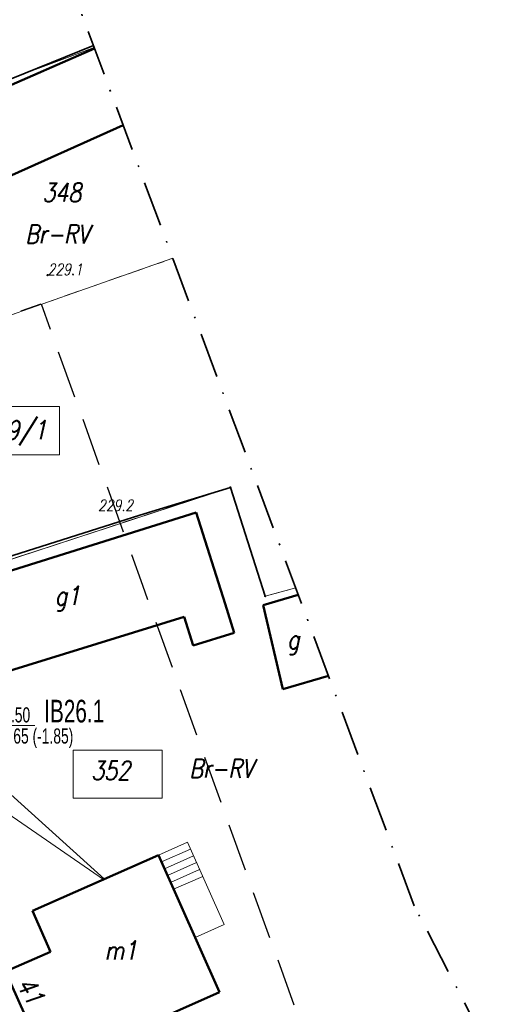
# Model space of a CAD drawing. Header units: millimetres. Extents: x 7436010 to 7436992, y 5663514 to 5666647.
# Tile 11 of 73: x 7436327 to 7436360, y 5663780 to 5663845. Entities that reach past the tile are written whole.
import ezdxf
from ezdxf.enums import TextEntityAlignment as Align

# ---------------------------------------------------------------- set-up
doc = ezdxf.new("R2010")
doc.units = ezdxf.units.MM
doc.header["$PDSIZE"] = 1
for name, pattern in [('$0$HIDDEN', [9.525, 6.35, -3.175]), ('1', [0]), ('2_EGBU_A', [0]), ('GAK', [3.5, 2, -0.75, 0, -0.75]), ('GDE', [0]), ('GUZ', [1.5, 1, -0.5])]:
    doc.linetypes.add(name, pattern=pattern)
for name, color, linetype, lineweight in [('1 OGRODZENIE', 7, 'BGT', 35), ('15 PRZEWODY KL', 34, 'Continuous', 18), ('_DZIAŁKI DO POZWOLENIA', 110, 'Continuous', 9), ('_LINIA ROZ.LOKA', 4, '$0$HIDDEN', 30), ('DZ_USTALONE_GRANICE_L_0', 7, '1', 18), ('Dzialki', 7, 'GDE', 18), ('DZIALKI_SYT-WYS_T_0', 7, 'Continuous', 18), ('EADTD_T_0', 7, 'Continuous', 18), ('EBUOA_T_0', 7, 'Continuous', 18), ('EBUPP_L_0', 7, '1', 50), ('EDZPD_L_1', 7, 'GDE', 18), ('EGBB_E_T_0', 7, 'Continuous', 18), ('EGBB_L_0', 7, '2_EGBU_A', 50), ('EUZOU_T_0', 96, 'Continuous', 18), ('Linie_odn', 7, 'Continuous', 9), ('Numery_dzialek', 7, 'Continuous', 18), ('Punkty', 7, 'Continuous', 18), ('PunPOMIAR2', 7, 'Continuous', 18), ('RzedPOMIAR2', 7, 'Continuous', 18), ('SZOPO_L_0', 7, 'BGT', 35), ('UWWPO_L_1', 5, '1', 18), ('UŻYTKI LINIE', 96, 'GUZ', 18), ('UŻYTKI OZNACZENIE', 96, 'Continuous', 18), ('WEKTOR SCHODY', 7, 'Continuous', 18), ('WEKTOR WODOCIĄGI wo', 5, 'Continuous', 18), ('WUKOS_T_0', 7, 'Continuous', 18), ('WUKOS_T_1', 7, 'Continuous', 18), ('ZAKRES MAPY', 1, 'GAK', 35)]:
    doc.layers.add(name, color=color, linetype=linetype, lineweight=lineweight)
doc.layers.add('_map', color=7, linetype='Continuous')
doc.layers.add('TEKST ks przyłącz korek', color=32, linetype='Continuous')
doc.styles.add('K1_ACAD', font='romans.shx', dxfattribs={"width": 0.8, "oblique": 12})
doc.styles.add('PLAN 1 pop.', font='ARIALN.TTF', dxfattribs={"width": 0.8})
doc.styles.add('PLAN 2 pop.', font='ARIALN.TTF', dxfattribs={"width": 0.8})
doc.linetypes.add('BGT', pattern='A,3.75,[133,ltypeshp.shx,S=0.1875,R=0,X=0,Y=0],3.75', length=7.5)

# ---------------------------------------------------------------- blocks, each defined once
blk = doc.blocks.new('GRO')
at = {"linetype": 'Continuous'}
blk.add_circle((0, 0), 0.045, dxfattribs=at)
blk = doc.blocks.new('WSP')
at = {"linetype": 'Continuous'}
blk.add_circle((0, 0), 0.045, dxfattribs=at)
blk = doc.blocks.new('STUDZ')
at = {"layer": '1 OGRODZENIE', "flags": 128}
for points in [[(7436315.584, 5663836.993), (7436332.055, 5663843.662)], [(7436319.74, 5663807.64), (7436335.12, 5663812.53)]]:
    blk.add_lwpolyline(points, dxfattribs=at)
at = {"layer": '15 PRZEWODY KL', "flags": 128}
blk.add_lwpolyline([(7436319.667, 5663800.26), (7436332.79, 5663788.394)], dxfattribs=at)
at = {"layer": 'DZ_USTALONE_GRANICE_L_0'}
for p, q in [((7436306.06, 5663818.61), (7436337.311, 5663829.55)), ((7436341.13, 5663814.36), (7436309.78, 5663804.08)), ((7436343.42, 5663807.15), (7436341.13, 5663814.36)), ((7436345.45, 5663807.698), (7436343.42, 5663807.15))]:
    blk.add_line(p, q, dxfattribs=at)
at = {"layer": 'Dzialki'}
for p, q in [((7436337.311, 5663829.55), (7436306.06, 5663818.61)), ((7436309.78, 5663804.08), (7436341.13, 5663814.36)), ((7436341.13, 5663814.36), (7436343.42, 5663807.15)), ((7436343.42, 5663807.15), (7436345.45, 5663807.698))]:
    blk.add_line(p, q, dxfattribs=at)
at = {"layer": 'EBUPP_L_0'}
for p, q in [((7436343.29, 5663806.56), (7436345.624, 5663807.23)), ((7436344.59, 5663800.99), (7436343.29, 5663806.56)), ((7436347.625, 5663801.859), (7436344.59, 5663800.99))]:
    blk.add_line(p, q, dxfattribs=at)
at = {"layer": 'EDZPD_L_1'}
blk.add_line((7436302.735, 5663832.544), (7436332.109, 5663843.517), dxfattribs=at)
at = {"layer": 'EGBB_L_0'}
for p, q in [((7436320.173, 5663838.249), (7436332.131, 5663843.458)), ((7436322.449, 5663833.18), (7436334.023, 5663838.378)), ((7436319.988, 5663806.763), (7436338.854, 5663812.705)), ((7436338.854, 5663812.705), (7436340.77, 5663806.637)), ((7436340.77, 5663806.637), (7436341.373, 5663804.717)), ((7436321.875, 5663800.774), (7436338.061, 5663805.784)), ((7436338.061, 5663805.784), (7436338.653, 5663803.874)), ((7436338.653, 5663803.874), (7436341.373, 5663804.717)), ((7436328.031, 5663786.28), (7436336.358, 5663789.98)), ((7436336.358, 5663789.98), (7436340.398, 5663780.894)), ((7436328.031, 5663786.28), (7436329.214, 5663783.561)), ((7436326.235, 5663782.258), (7436329.214, 5663783.561)), ((7436326.235, 5663782.258), (7436327.91, 5663778.509)), ((7436332.011, 5663777.164), (7436340.398, 5663780.894))]:
    blk.add_line(p, q, dxfattribs=at)
at = {"layer": 'PunPOMIAR2'}
blk.add_point((7436335.12, 5663812.53), dxfattribs=at)
at = {"layer": 'SZOPO_L_0'}
for p, q in [((7436335.12, 5663812.53), (7436341.13, 5663814.36)), ((7436341.13, 5663814.36), (7436343.42, 5663807.15))]:
    blk.add_line(p, q, dxfattribs=at)
at = {"layer": 'UŻYTKI LINIE', "flags": 128}
for points in [[(7436306.06, 5663818.61), (7436337.311, 5663829.55)], [(7436309.78, 5663804.08), (7436341.13, 5663814.36), (7436343.42, 5663807.15), (7436345.45, 5663807.698)]]:
    blk.add_lwpolyline(points, dxfattribs=at)
at = {"layer": 'WEKTOR SCHODY', "flags": 128}
for points in [[(7436336.358, 5663789.98), (7436338.286, 5663790.837)], [(7436336.559, 5663789.528), (7436338.487, 5663790.386)], [(7436338.286, 5663790.837), (7436340.714, 5663785.378)], [(7436336.759, 5663789.077), (7436338.688, 5663789.934)], [(7436336.96, 5663788.626), (7436338.888, 5663789.483)], [(7436337.161, 5663788.174), (7436339.089, 5663789.032)], [(7436339.293, 5663788.573), (7436337.365, 5663787.716)], [(7436340.714, 5663785.378), (7436338.786, 5663784.521)]]:
    blk.add_lwpolyline(points, dxfattribs=at)
at = {"layer": 'WEKTOR WODOCIĄGI wo'}
blk.add_line((7436325.606, 5663793.275), (7436332.73, 5663788.368), dxfattribs=at)
at = {"layer": 'ZAKRES MAPY', "ltscale": 1.5}
blk.add_lwpolyline([(7436214.315, 5664064.98), (7436222.617, 5664010.816), (7436230.123, 5663943.985), (7436248.646, 5663869.319), (7436257.812, 5663817.454), (7436225.282, 5663809.488), (7436239.132, 5663761.426), (7436291.452, 5663747.945), (7436357.743, 5663551.419), (7436423.009, 5663550.191), (7436426.818, 5663608.651), (7436394.875, 5663706.241), (7436353.301, 5663786.617), (7436324.674, 5663863.48), (7436302.117, 5663964.099), (7436300.945, 5664023.124)], dxfattribs=at)
at = {"layer": 'Punkty'}
for p in [(7436341.13, 5663814.36), (7436343.42, 5663807.15)]:
    blk.add_blockref('GRO', p, dxfattribs=at)
at = {"layer": 'WUKOS_T_0'}
blk.add_blockref('WSP', (7436329.027, 5663828.441), dxfattribs=at)
at = {"layer": 'DZIALKI_SYT-WYS_T_0', "style": 'K1_ACAD', "oblique": 12, "width": 0.8}
for s, p in [('348', (7436329.963, 5663833.908)), ('352', (7436333.2, 5663795.591))]:
    blk.add_text(s, height=1.25, dxfattribs=at).set_placement(p, align=Align.MIDDLE)
at = {"layer": 'EADTD_T_0', "style": 'K1_ACAD', "oblique": 12, "width": 0.8}
blk.add_text('41', height=1.25, rotation=301.29463, dxfattribs=at).set_placement((7436327.36, 5663780.661), align=Align.CENTER)
at = {"layer": 'EBUOA_T_0', "style": 'K1_ACAD', "oblique": 12, "width": 0.8}
blk.add_text('g', height=1.25, dxfattribs=at).set_placement((7436345.291, 5663804.082), align=Align.MIDDLE)
at = {"layer": 'EGBB_E_T_0', "style": 'K1_ACAD', "oblique": 12, "width": 0.8}
for s, p in [('g1', (7436330.337, 5663806.978)), ('m1', (7436333.873, 5663783.665))]:
    blk.add_text(s, height=1.25, dxfattribs=at).set_placement(p, align=Align.MIDDLE)
at = {"layer": 'EUZOU_T_0', "style": 'K1_ACAD', "oblique": 12, "width": 0.8}
blk.add_text('Br-RV', height=1.25, dxfattribs=at).set_placement((7436329.656, 5663831.154), align=Align.MIDDLE)
at = {"layer": 'Numery_dzialek', "style": 'K1_ACAD', "oblique": 12, "width": 0.8}
blk.add_text('349/1', height=1.25, dxfattribs=at).set_placement((7436324.578, 5663818.796), align=Align.TOP_LEFT)
at = {"layer": 'RzedPOMIAR2', "style": 'K1_ACAD', "oblique": 12, "width": 0.8}
blk.add_text('229.2', height=0.75, dxfattribs=at).set_placement((7436332.37, 5663812.797))
at = {"layer": 'UŻYTKI OZNACZENIE', "style": 'K1_ACAD', "oblique": 12, "width": 0.8}
blk.add_text('Br-RV', height=1.25, dxfattribs=at).set_placement((7436338.408, 5663796.347), align=Align.TOP_LEFT)
at = {"layer": 'WUKOS_T_1', "style": 'K1_ACAD', "oblique": 12, "width": 0.8}
blk.add_text('229.1', height=0.75, dxfattribs=at).set_placement((7436329.027, 5663828.441))

msp = doc.modelspace()

# ---------------------------------------------------------------- linework, layer by layer
at = {"layer": '_DZIAŁKI DO POZWOLENIA'}
for points in [[(7436323.91, 5663819.716), (7436329.802, 5663819.716), (7436329.802, 5663816.515), (7436323.91, 5663816.515)], [(7436330.719, 5663796.949), (7436336.611, 5663796.949), (7436336.611, 5663793.748), (7436330.719, 5663793.748)]]:
    msp.add_lwpolyline(points, close=True, dxfattribs=at)
at = {"layer": '_LINIA ROZ.LOKA', "ltscale": 0.5, "flags": 128}
msp.add_lwpolyline([(7436769.819, 5666386.172), (7436785.63, 5666401.9), (7436777.168, 5666339.855), (7436769.643, 5666284.835), (7436763.693, 5666241.333), (7436758.706, 5666204.871), (7436746.995, 5666120.477), (7436746.67, 5666118.16), (7436746, 5666112.25), (7436742.679, 5666086.949), (7436737.87, 5666050.31), (7436735.793, 5666034.48), (7436729.165, 5665983.959), (7436725.413, 5665955.369), (7436721.158, 5665922.936), (7436716.677, 5665892.746), (7436714.652, 5665879.501), (7436710.699, 5665853.651), (7436705.915, 5665822.364), (7436701.238, 5665791.78), (7436696.682, 5665761.986), (7436693.363, 5665740.276), (7436692.49, 5665734.57), (7436691.24, 5665725.21), (7436686.817, 5665692.279), (7436686.24, 5665687.98), (7436687.02, 5665687.872), (7436687.796, 5665687.765), (7436688.426, 5665687.677), (7436689.729, 5665687.497), (7436691.702, 5665687.224), (7436695.055, 5665686.76), (7436699.592, 5665686.132), (7436703.87, 5665685.495), (7436710.052, 5665684.688), (7436704.144, 5665626.716), (7436692.353, 5665554.027), (7436684.4, 5665507.895), (7436678.948, 5665476.375), (7436678.106, 5665452.583), (7436669.825, 5665424.532), (7436658.741, 5665384.423), (7436649.917, 5665353.223), (7436656.066, 5665352.41), (7436640.531, 5665294.184), (7436627.067, 5665248.662), (7436617.803, 5665220.557), (7436609.033, 5665184.743), (7436597.094, 5665145.042), (7436586.74, 5665104.181), (7436580.262, 5665077.607), (7436551.399, 5665080.628), (7436544.132, 5665053.462), (7436541.654, 5665043.684), (7436535.648, 5665019.894), (7436527.279, 5664986.713), (7436518.85, 5664953.127), (7436540.241, 5664951.286), (7436527.274, 5664905.085), (7436512.887, 5664848.872), (7436512.752, 5664848.252), (7436491.254, 5664843.656), (7436490.454, 5664840.416), (7436488.749, 5664840.174), (7436485.592, 5664828.52), (7436480.77, 5664810.687), (7436477.564, 5664798.832), (7436470.048, 5664771.067), (7436466.776, 5664758.912), (7436460.996, 5664737.529), (7436453.383, 5664709.453), (7436450.493, 5664698.657), (7436449.293, 5664694.235), (7436447.878, 5664689.001), (7436444.735, 5664677.411), (7436439.734, 5664658.879), (7436430.798, 5664625.844), (7436422.092, 5664592.636), (7436411.808, 5664553.448), (7436402.818, 5664519.107), (7436395.065, 5664489.579), (7436386.906, 5664458.419), (7436380.697, 5664434.655), (7436376.518, 5664418.897), (7436373.403, 5664406.849), (7436371.231, 5664398.643), (7436365.4, 5664376.386), (7436360.194, 5664356.586), (7436358.975, 5664351.964), (7436370.073, 5664349.716), (7436345.743, 5664252.376), (7436338.101, 5664221.811), (7436346.559, 5664219.638), (7436332.958, 5664172.827), (7436327.706, 5664153.961), (7436320.71, 5664127.647), (7436315.847, 5664109.043), (7436293.508, 5664105.672), (7436291.778, 5664098.993), (7436311.255, 5664095.216), (7436305.86, 5664069.899), (7436301.249, 5664052.498), (7436298.259, 5664034.704), (7436295.226, 5664016.7), (7436294.203, 5663992.362), (7436295.675, 5663969.316), (7436298.862, 5663944.903), (7436305.053, 5663922.416), (7436309.368, 5663907.37), (7436310.083, 5663904.279), (7436287.939, 5663894.265), (7436287.89, 5663894.23), (7436289.293, 5663888.169), (7436307.22, 5663896.421), (7436313.563, 5663878.366), (7436316.816, 5663864.356), (7436323.097, 5663841.843), (7436323.621, 5663840.346), (7436302.734, 5663832.549), (7436306.084, 5663818.609), (7436328.591, 5663826.53), (7436335.305, 5663807.875), (7436346.491, 5663776.834), (7436347.265, 5663774.439), (7436325.835, 5663769.718), (7436328.273, 5663765.489), (7436328.273, 5663765.489), (7436337.733, 5663749.257), (7436355.952, 5663758.124), (7436369.036, 5663743.036), (7436379.219, 5663723.732), (7436386.589, 5663707.332), (7436393.785, 5663687.445), (7436394.545, 5663683.162), (7436386.119, 5663681.18), (7436375.065, 5663673.191), (7436376.66, 5663669.404), (7436378.039, 5663665.373), (7436383.145, 5663649.886), (7436385.452, 5663641.268), (7436392.561, 5663614.937), (7436402.771, 5663597.554), (7436404.552, 5663594.357), (7436398.144, 5663579.556), (7436383.472, 5663579.872), (7436383.472, 5663598.954), (7436383.536, 5663613.755), (7436381.268, 5663622.159), (7436375.493, 5663643.653), (7436374.487, 5663647.412), (7436373.191, 5663652.22), (7436366.812, 5663649.775), (7436363.111, 5663660.126), (7436369.055, 5663664.529), (7436367.983, 5663667.458), (7436362.418, 5663663.455), (7436351.027, 5663690.171), (7436348.921, 5663700.662), (7436355.281, 5663701.413), (7436350.008, 5663711.545), (7436342.684, 5663723.842), (7436323.689, 5663721.102), (7436294.623, 5663770.744), (7436268.862, 5663766.229), (7436263.066, 5663785.818), (7436260.041, 5663784.815), (7436254.686, 5663782.735), (7436252.465, 5663789.248), (7436260.428, 5663792.401), (7436278.163, 5663799.499), (7436285.701, 5663801.994), (7436278.819, 5663825.679), (7436273.401, 5663846.926), (7436269.385, 5663864.936), (7436284.572, 5663868.617), (7436282.661, 5663876.992), (7436274.791, 5663875.665), (7436272.427, 5663887.404), (7436280.035, 5663888.292), (7436279.108, 5663892.091), (7436269.52, 5663890.933), (7436263.103, 5663914.553), (7436258.603, 5663935.854), (7436251.252, 5663959.731), (7436247.766, 5663974.333), (7436257.809, 5663977.446), (7436257.698, 5663985.662), (7436257.603, 5663994.259), (7436254.811, 5664004.46), (7436251.476, 5664016.715), (7436250.549, 5664027.068), (7436249.485, 5664037.257), (7436242.689, 5664037.334), (7436241.678, 5664048.834), (7436240.901, 5664065.752), (7436219.891, 5664094.241), (7436221.988, 5664101.65), (7436224.111, 5664100.45), (7436249.122, 5664102.024), (7436242.679, 5664108.296), (7436226.645, 5664128.307), (7436226.023, 5664140.261), (7436224.837, 5664141.852), (7436219.239, 5664143.564), (7436189.719, 5664143.162), (7436172.237, 5664151.732), (7436160.044, 5664157.699), (7436156.645, 5664159.354), (7436144.813, 5664164.949), (7436142.537, 5664166.012), (7436135.048, 5664171.548), (7436122.04, 5664181.325), (7436108.217, 5664191.494), (7436106.941, 5664192.438), (7436096.692, 5664202.791), (7436089.704, 5664209.893), (7436082.365, 5664217.233), (7436065.983, 5664208.509), (7436054.19, 5664202.177), (7436048.152, 5664211.644), (7436077.493, 5664231.589), (7436078.107, 5664230.801), (7436082.881, 5664224.701), (7436088.006, 5664218.657), (7436091.262, 5664215.402), (7436100.884, 5664205.311), (7436105.441, 5664200.58), (7436107, 5664198.997), (7436108.613, 5664197.357), (7436109.381, 5664196.579), (7436109.537, 5664196.424), (7436113.388, 5664193.768), (7436117.543, 5664190.756), (7436126.187, 5664184.59), (7436131.518, 5664180.704), (7436136.117, 5664196.766), (7436147.656, 5664192.776), (7436144.066, 5664181.29), (7436141.619, 5664173.448), (7436149.976, 5664169.141), (7436161.928, 5664163.007), (7436166.873, 5664160.461), (7436176.132, 5664155.711), (7436190.605, 5664148.285), (7436211.642, 5664148.485), (7436219.974, 5664148.576), (7436227.765, 5664146.175), (7436230.924, 5664142.228), (7436230.702, 5664137.627), (7436231.983, 5664130.138), (7436242.856, 5664115.225), (7436255.74, 5664102.74), (7436277.106, 5664081.501), (7436279.285, 5664110.772), (7436287.113, 5664140.297), (7436294.815, 5664168.383), (7436300.408, 5664167.926), (7436303.617, 5664180.054), (7436314.754, 5664222.52), (7436320.67, 5664244.509), (7436329.286, 5664276.326), (7436339.489, 5664314.222), (7436347.351, 5664343.307), (7436344.053, 5664344.135), (7436348.208, 5664369.312), (7436371.206, 5664451.734), (7436387.619, 5664516.956), (7436415.586, 5664621.211), (7436434.673, 5664694.676), (7436464.45, 5664803.668), (7436472.924, 5664837.816), (7436477.353, 5664838.622), (7436478.209, 5664841.782), (7436481.513, 5664853.977), (7436494.029, 5664899.688), (7436502.397, 5664930.227), (7436504.591, 5664938.275), (7436507.768, 5664949.805), (7436500.72, 5664950.002), (7436508.915, 5664982.673), (7436528.12, 5665058.555), (7436539.985, 5665099.162), (7436546.498, 5665097.773), (7436553.59, 5665124.943), (7436568.605, 5665185.165), (7436573.132, 5665202.815), (7436575.085, 5665210.138), (7436580.009, 5665229.574), (7436583.775, 5665244.514), (7436593.841, 5665284.253), (7436602.232, 5665317.293), (7436613.909, 5665363.64), (7436618.238, 5665380.682), (7436630.042, 5665427.092), (7436635.598, 5665448.858), (7436641.55, 5665472.258), (7436645.603, 5665488.174), (7436647.468, 5665501.708), (7436650.045, 5665519.827), (7436651.532, 5665531.047), (7436655.658, 5665560.729), (7436662.169, 5665607.706), (7436664.223, 5665622.584), (7436669.045, 5665657.294), (7436673.241, 5665687.673), (7436669.129, 5665688.355), (7436676.292, 5665740.38), (7436691.423, 5665845.086), (7436699.67, 5665904.313), (7436707.4, 5665965.125), (7436522.196, 5665967.371), (7436460.268, 5665974.019), (7436461.788, 5665994.07), (7436645.179, 5665988.69), (7436704.596, 5665987.733), (7436718.228, 5666087.224), (7436731.411, 5666189.827), (7436742.139, 5666261.152), (7436750.004, 5666316.478), (7436754.582, 5666343.797), (7436764.085, 5666343.133), (7436769.819, 5666386.172)], dxfattribs=at)
at = {"layer": 'Linie_odn'}
msp.add_lwpolyline([(7436315.747, 5663796.417), (7436324.785, 5663798.578), (7436328.18, 5663798.578)], dxfattribs=at)
at = {"layer": 'UWWPO_L_1', "linetype": '1'}
msp.add_line((7436325.606, 5663793.275), (7436332.73, 5663788.368), dxfattribs=at)

# ---------------------------------------------------------------- block references
at = {"layer": '_map'}
msp.add_blockref('STUDZ', (0, 0), dxfattribs=at)

# ---------------------------------------------------------------- texts
at = {"layer": 'TEKST ks przyłącz korek', "width": 0.8}
for s, height, style, p in [('IB26.1', 1.5, 'PLAN 1 pop.', (7436332.772, 5663798.778)), ('228.50', 1, 'PLAN 2 pop.', (7436327.871, 5663798.778)), ('226.65 (-1.85)', 1, 'PLAN 2 pop.', (7436330.726, 5663797.378))]:
    msp.add_text(s, height=height, dxfattribs=dict(at, style=style)).set_placement(p, align=Align.RIGHT)

doc.saveas('drawing.dxf')
